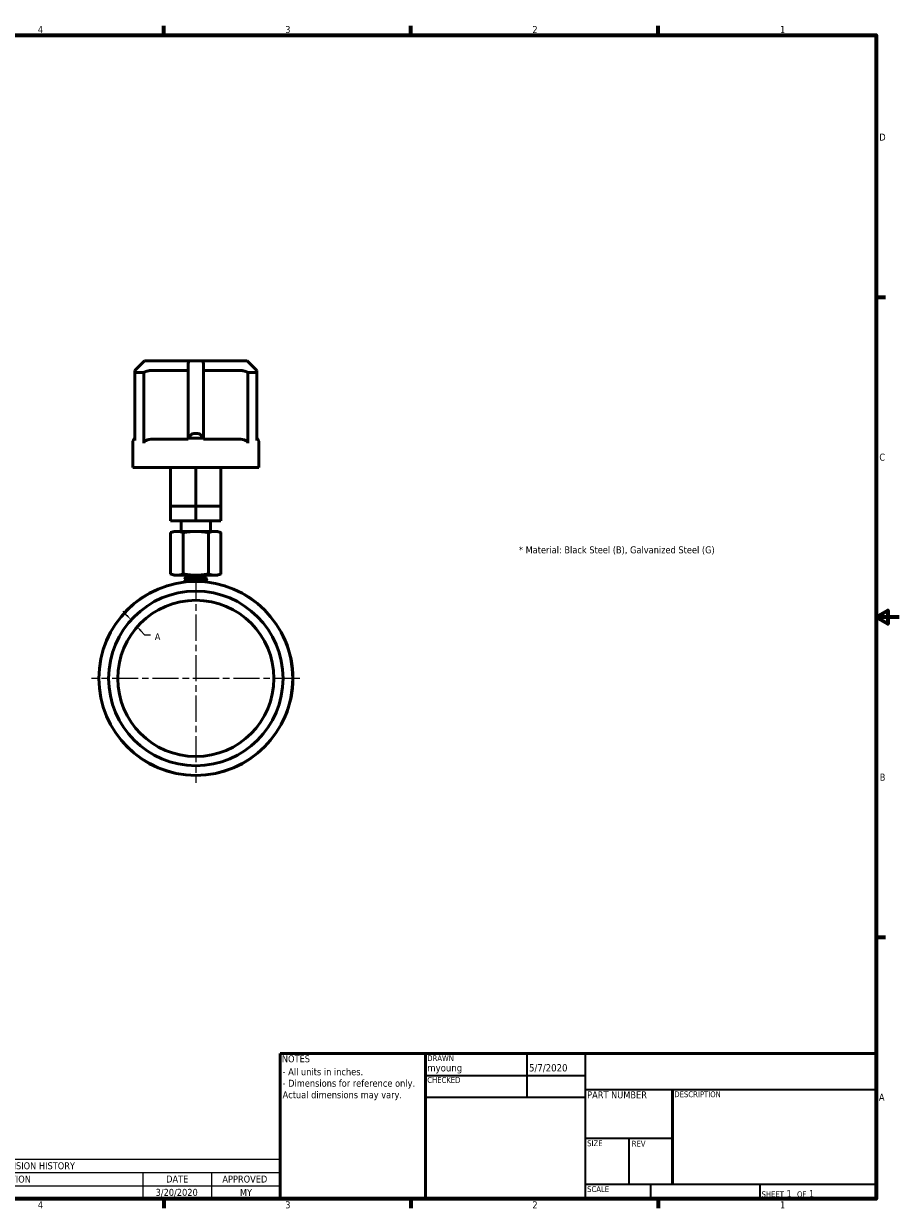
# Model space of a CAD drawing. Header units: inches. Extents: x 0.2 to 50.9, y 0.9 to 32.1.
# Tile 2 of 2: x 28.3 to 50.9, y 1.3 to 31.8. Entities that reach past the tile are written whole.
import ezdxf
from ezdxf.enums import TextEntityAlignment as Align

# ---------------------------------------------------------------- set-up
doc = ezdxf.new("R2010")
doc.units = ezdxf.units.IN
doc.header["$LTSCALE"] = 1.5
doc.header["$MEASUREMENT"] = 0
doc.linetypes.add('CHAIN', pattern=[0.7087, 0.4724, -0.0591, 0.1181, -0.0591])
for name, color, linetype, lineweight in [('Border (ANSI)', 7, 'Continuous', 70), ('Center Mark (ANSI)', 7, 'Continuous', 25), ('Dimension (ANSI)', 7, 'Continuous', 25), ('Symbol (ANSI)', 7, 'Continuous', 25), ('Title (ANSI)', 7, 'Continuous', 50), ('Visible (ANSI)', 7, 'Continuous', 50)]:
    doc.layers.add(name, color=color, linetype=linetype, lineweight=lineweight)
doc.styles.add('Note Text (ANSI)', font='tahoma.ttf')
doc.styles.get("Standard").update_dxf_attribs({"font": 'tahoma.ttf'})
doc.styles.add('Text Style38', font='tahoma.ttf')
doc.styles.add('Text Style39', font='tahoma.ttf')
doc.dimstyles.new('Default (ANSI)', dxfattribs={"dimscale": 1.5, "dimtxt": 0.12, "dimasz": 0.098425, "dimexe": 0.125, "dimexo": 0.0625, "dimgap": 0.031496, "dimtad": 0, "dimtih": 1, "dimtoh": 1, "dimrnd": 1e-08, "dimzin": 4, "dimdsep": 46, "dimtxsty": 'Note Text (ANSI)', "dimcen": 0.09, "dimdle": 0.393701, "dimclrd": 256, "dimclre": 256, "dimclrt": 256, "dimadec": 0, "dimazin": 1, "dimtfac": 1, "dimtofl": 0, "dimtmove": 0, "dimatfit": 3, "dimfxl": 1, "dimtolj": 1, "dimtzin": 4, "dimlwd": -1, "dimlwe": -1, "dimarcsym": 0})

# ---------------------------------------------------------------- blocks, each defined once
blk = doc.blocks.new('Borders Default Border')
at = {"layer": 'Border (ANSI)'}
for p, q in [((21.25, 21), (21.25, 21.16)), ((25.5, 21), (25.5, 21.16)), ((29.75, 21), (29.75, 21.16)), ((33.5, 16.5), (33.66, 16.5)), ((33.5, 5.5), (33.66, 5.5)), ((21.25, 1), (21.25, 0.84)), ((25.5, 1), (25.5, 0.84)), ((29.75, 1), (29.75, 0.84))]:
    blk.add_line(p, q, dxfattribs=at)
at = {"layer": 'Border (ANSI)', "flags": 128}
for points in [[(0.5, 1), (0.5, 21), (33.5, 21), (33.5, 1), (0.5, 1)], [(33.9, 11), (33.5, 11), (33.7, 11.115), (33.7, 10.885), (33.5, 11)]]:
    blk.add_lwpolyline(points, dxfattribs=at)
at = {"layer": 'Border (ANSI)', "char_height": 0.12, "attachment_point": 7, "style": 'Note Text (ANSI)'}
for s, insert in [('4', (19.083, 21.04)), ('3', (23.338, 21.037)), ('2', (27.589, 21.04)), ('1', (31.848, 21.04)), ('D', (33.556, 19.19)), ('C', (33.556, 13.688)), ('B', (33.563, 8.19)), ('A', (33.549, 2.69)), ('4', (19.083, 0.84)), ('3', (23.338, 0.837)), ('2', (27.589, 0.84)), ('1', (31.848, 0.84))]:
    blk.add_mtext(s, dxfattribs=dict(at, insert=insert))
blk = doc.blocks.new('Title Blocks ECS Standard w Comments')
at = {"layer": 'Title (ANSI)'}
for p, q in [((2.182, 4.756), (2.182, 7.256)), ((2.182, 7.256), (4.682, 7.256)), ((4.682, 7.256), (4.682, 4.756)), ((12.432, 7.256), (4.682, 7.256)), ((4.682, 7.256), (4.682, 4.756)), ((12.432, 4.756), (12.432, 7.256)), ((8.932, 6.636), (8.932, 5.006)), ((4.682, 4.756), (2.182, 4.756)), ((4.682, 4.756), (12.432, 4.756))]:
    blk.add_line(p, q, dxfattribs=at)
at = {"layer": 'Title (ANSI)', "lineweight": 35}
for p, q in [((6.432, 6.506), (6.432, 7.256)), ((7.432, 4.756), (7.432, 7.256)), ((4.682, 6.881), (7.432, 6.881)), ((7.432, 6.636), (12.432, 6.636)), ((4.682, 6.506), (7.432, 6.506)), ((8.932, 5.794), (7.432, 5.794)), ((8.182, 5.006), (8.182, 5.794)), ((12.432, 5.006), (7.432, 5.006)), ((8.552, 5.006), (8.552, 4.756)), ((10.432, 5.006), (10.432, 4.756))]:
    blk.add_line(p, q, dxfattribs=at)
at = {"layer": 'Title (ANSI)', "style": 'Text Style38'}
for s, p in [('DRAWN', (4.712, 7.226)), ('CHECKED', (4.712, 6.851)), ('DESCRIPTION', (8.962, 6.606)), ('SIZE', (7.462, 5.764)), ('REV', (8.229, 5.757)), ('SCALE', (7.462, 4.976))]:
    blk.add_text(s, height=0.1, dxfattribs=at).set_placement(p, align=Align.TOP_LEFT)
at = {"layer": 'Title (ANSI)', "char_height": 0.12, "style": 'Note Text (ANSI)'}
for s, insert, attachment_point in [('\\fTahoma|b0|i0;NOTES', (2.212, 7.226), 1), ('\\fTahoma|b0|i0;PART NUMBER', (7.462, 6.606), 1), ('\\fTahoma|b0|i0;\\H0.1000;SHEET\\fTahoma|b0|i0;\\H0.1200; 1  \\fTahoma|b0|i0;\\H0.1000;OF\\fTahoma|b0|i0;\\H0.1200; 1 ', (10.462, 4.786), 7)]:
    blk.add_mtext(s, dxfattribs=dict(at, insert=insert, attachment_point=attachment_point))
at = {"layer": 'Title (ANSI)', "lineweight": 30, "flags": 63}
for tag, p in [('COMPANY', (9.932, 6.946)), ('Sheet_Size', (7.807, 5.381)), ('REVISION_NUMBER', (8.557, 5.381))]:
    blk.add_attdef(tag, text='', height=0.24, dxfattribs=at).set_placement(p, align=Align.MIDDLE_CENTER)
for tag, height, p in [('COMMENTS', 0.12, (2.212, 7.006)), ('DESCRIPTION', 0.125, (8.962, 6.386))]:
    blk.add_attdef(tag, text='', height=height, dxfattribs=at).set_placement(p, align=Align.TOP_LEFT)
at = {"layer": 'Title (ANSI)', "style": 'Text Style39'}
for tag, p in [('AUTHOR', (4.712, 6.911)), ('CREATION_DATE', (6.462, 6.911)), ('CHECKED_BY', (4.712, 6.536)), ('CHECKED_DATE', (6.462, 6.536))]:
    blk.add_attdef(tag, text='', height=0.125, dxfattribs=at).set_placement(p, align=Align.BOTTOM_LEFT)
at = {"layer": 'Title (ANSI)', "lineweight": 30, "flags": 63}
blk.add_attdef('PART_NUMBER', text='', height=0.24, dxfattribs=at).set_placement((7.462, 6.223), align=Align.MIDDLE_LEFT)
blk.add_attdef('Initial_View_Scale', text='', height=0.12, dxfattribs=at).set_placement((8.522, 4.786), align=Align.BOTTOM_RIGHT)
blk = doc.blocks.new('REVISION HISTORY')
at = {"layer": 'Symbol (ANSI)'}
for p, q in [((14.953, 1.686), (23.25, 1.686)), ((14.953, 1.686), (14.953, 1.457)), ((23.25, 1.686), (23.25, 1.457)), ((14.953, 1.457), (23.25, 1.457)), ((14.953, 1.457), (14.953, 1.229)), ((16.134, 1.457), (16.134, 1.229)), ((20.888, 1.457), (20.888, 1.229)), ((22.069, 1.457), (22.069, 1.229)), ((23.25, 1.457), (23.25, 1.229)), ((14.953, 1.229), (23.25, 1.229)), ((14.953, 1.229), (14.953, 1)), ((16.134, 1.229), (16.134, 1)), ((20.888, 1.229), (20.888, 1)), ((22.069, 1.229), (22.069, 1)), ((23.25, 1.229), (23.25, 1)), ((14.953, 1), (23.25, 1))]:
    blk.add_line(p, q, dxfattribs=at)
at = {"layer": 'Symbol (ANSI)', "char_height": 0.12, "attachment_point": 7, "style": 'Note Text (ANSI)'}
for s, insert in [('REVISION HISTORY', (18.381, 1.509)), ('REV', (15.408, 1.283)), ('DESCRIPTION', (18.005, 1.28)), ('DATE', (21.29, 1.283)), ('APPROVED', (22.257, 1.28)), ('0', (15.505, 1.052)), ('3/20/2020', (21.108, 1.039)), ('MY', (22.559, 1.054))]:
    blk.add_mtext(s, dxfattribs=dict(at, insert=insert))
blk = doc.blocks.new('*D10')
at = {"layer": 'Defpoints', "color": 0, "transparency": 16777216}
for p in [(31.192, 16.59), (31.022, 16.437), (31.351, 16.414)]:
    blk.add_point(p, dxfattribs=at)
at = {"layer": 'Dimension (ANSI)', "transparency": 16777216}
for p, q in [((30.923, 16.546), (30.824, 16.656)), ((31.28, 16.151), (31.379, 16.042)), ((31.379, 16.042), (31.527, 16.042))]:
    blk.add_line(p, q, dxfattribs=at)
for points in [[(30.942, 16.563), (30.905, 16.53), (31.022, 16.437)], [(31.299, 16.168), (31.262, 16.135), (31.181, 16.261)]]:
    blk.add_solid(points, dxfattribs=at)
at = {"layer": 'Dimension (ANSI)', "transparency": 16777216, "insert": (31.574, 16.087), "char_height": 0.18, "attachment_point": 1, "style": 'Note Text (ANSI)'}
blk.add_mtext('\\A1; \\fTahoma|b0|i0;\\H0.1800;A\\P', dxfattribs=at)

msp = doc.modelspace()

# ---------------------------------------------------------------- linework, layer by layer
at = {"layer": 'Center Mark (ANSI)', "linetype": 'CHAIN', "ltscale": 0.952448}
for p, q in [((32.701, 17.608), (32.701, 12.233)), ((35.388, 14.921), (30.013, 14.921))]:
    msp.add_line(p, q, dxfattribs=at)
at = {"layer": 'Visible (ANSI)'}
for p, q in [((31.126, 22.861), (31.376, 23.111)), ((31.376, 23.111), (31.576, 23.111)), ((32.528, 23.111), (31.576, 23.111)), ((32.501, 22.861), (32.501, 23.011)), ((32.528, 23.111), (32.874, 23.111)), ((33.826, 23.111), (32.874, 23.111)), ((32.901, 23.011), (32.901, 22.861)), ((33.826, 23.111), (34.026, 23.111)), ((34.026, 23.111), (34.276, 22.861)), ((31.126, 22.861), (31.126, 22.811)), ((31.358, 22.811), (31.126, 22.811)), ((31.126, 22.811), (31.126, 21.056)), ((31.358, 20.986), (31.358, 22.811)), ((31.576, 22.861), (32.501, 22.861)), ((32.501, 22.861), (32.501, 21.086)), ((32.901, 22.861), (33.826, 22.861)), ((32.901, 21.086), (32.901, 22.861)), ((34.276, 22.811), (34.044, 22.811)), ((34.044, 22.811), (34.044, 20.986)), ((34.276, 22.811), (34.276, 22.861)), ((34.276, 21.057), (34.276, 22.811)), ((32.501, 21.086), (31.576, 21.086)), ((32.571, 21.111), (32.501, 21.111)), ((32.551, 21.136), (32.551, 21.111)), ((32.831, 21.111), (32.571, 21.111)), ((32.751, 21.236), (32.651, 21.236)), ((32.901, 21.111), (32.831, 21.111)), ((32.851, 21.136), (32.851, 21.111)), ((33.826, 21.086), (32.901, 21.086)), ((31.076, 20.361), (31.076, 21.011)), ((34.326, 20.361), (34.326, 21.011)), ((31.076, 20.361), (31.576, 20.361)), ((33.826, 20.361), (31.576, 20.361)), ((32.051, 20.361), (32.051, 19.361)), ((32.701, 20.361), (32.701, 19.361)), ((33.35, 20.361), (33.35, 19.361)), ((33.826, 20.361), (34.326, 20.361)), ((32.051, 19.361), (32.051, 18.986)), ((32.701, 19.361), (32.051, 19.361)), ((32.701, 19.361), (32.701, 18.986)), ((33.35, 19.361), (32.701, 19.361)), ((33.35, 19.361), (33.35, 18.986)), ((32.701, 18.986), (32.051, 18.986)), ((32.326, 18.986), (32.326, 18.711)), ((33.35, 18.986), (32.701, 18.986)), ((33.076, 18.986), (33.076, 18.711)), ((32.138, 18.711), (32.051, 18.679)), ((32.051, 17.613), (32.051, 18.679)), ((32.138, 18.711), (32.214, 18.711)), ((32.214, 18.711), (32.701, 18.711)), ((32.376, 17.613), (32.376, 18.679)), ((32.701, 18.711), (33.188, 18.711)), ((33.026, 17.613), (33.026, 18.679)), ((33.188, 18.711), (33.263, 18.711)), ((33.263, 18.711), (33.35, 18.679)), ((33.35, 17.613), (33.35, 18.679)), ((32.138, 17.581), (32.051, 17.613)), ((32.138, 17.581), (32.214, 17.581)), ((32.214, 17.581), (32.701, 17.581)), ((32.427, 17.511), (32.418, 17.503)), ((32.418, 17.503), (32.439, 17.503)), ((32.418, 17.499), (32.418, 17.503)), ((32.42, 17.444), (32.42, 17.451)), ((32.458, 17.542), (32.451, 17.535)), ((32.454, 17.533), (32.451, 17.535)), ((32.454, 17.534), (32.454, 17.527)), ((32.455, 17.478), (32.455, 17.471)), ((32.457, 17.423), (32.457, 17.416)), ((32.458, 17.542), (32.458, 17.581)), ((32.944, 17.542), (32.458, 17.542)), ((32.701, 17.581), (33.188, 17.581)), ((32.944, 17.542), (32.944, 17.581)), ((32.944, 17.542), (32.968, 17.518)), ((32.946, 17.45), (32.946, 17.443)), ((32.947, 17.506), (32.947, 17.499)), ((32.981, 17.416), (32.981, 17.423)), ((32.983, 17.471), (32.983, 17.478)), ((33.188, 17.581), (33.263, 17.581)), ((33.263, 17.581), (33.35, 17.613)), ((35.009, 15.895), (35.004, 15.893)), ((35.004, 13.949), (35.009, 13.947))]:
    msp.add_line(p, q, dxfattribs=at)
for radius in [2.5, 2.499, 2.25, 2.013]:
    msp.add_circle((32.701, 14.921), radius, dxfattribs=at)
for centre, radius, start, end in [((32.701, 23.011), 0.2, 150, 180), ((32.701, 23.011), 0.2, 0, 30), ((31.201, 21.011), 0.125, 126.8699, 180), ((32.651, 21.136), 0.1, 90, 180), ((32.751, 21.136), 0.1, 0, 90), ((34.201, 21.011), 0.125, 0, 53.1301), ((32.701, 14.921), 2.505, 337.1274, 22.8726)]:
    msp.add_arc(centre, radius, start, end, dxfattribs=at)
for points, weights in [([(31.358, 22.811), (31.473, 22.861), (31.576, 22.861)], [1, 1.05555555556, 1.05555555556]), ([(33.826, 22.861), (33.929, 22.861), (34.044, 22.811)], [1.05555555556, 1.05555555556, 1]), ([(32.051, 18.679), (32.138, 18.711), (32.214, 18.711)], [3.57900139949, 3.85583812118, 3.85583812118]), ([(32.214, 18.711), (32.289, 18.711), (32.376, 18.679)], [3.85583812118, 3.85583812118, 3.57900139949]), ([(32.376, 18.679), (32.55, 18.711), (32.701, 18.711)], [3.57900139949, 3.85583812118, 3.85583812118]), ([(32.701, 18.711), (32.852, 18.711), (33.026, 18.679)], [3.85583812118, 3.85583812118, 3.57900139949]), ([(33.026, 18.679), (33.113, 18.711), (33.188, 18.711)], [3.57900139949, 3.85583812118, 3.85583812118]), ([(33.188, 18.711), (33.263, 18.711), (33.35, 18.679)], [3.85583812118, 3.85583812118, 3.57900139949]), ([(32.214, 17.581), (32.138, 17.581), (32.051, 17.613)], [3.85583812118, 3.85583812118, 3.57900139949]), ([(32.376, 17.613), (32.289, 17.581), (32.214, 17.581)], [3.57900139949, 3.85583812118, 3.85583812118]), ([(32.701, 17.581), (32.55, 17.581), (32.376, 17.613)], [3.85583812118, 3.85583812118, 3.57900139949]), ([(33.026, 17.613), (32.852, 17.581), (32.701, 17.581)], [3.57900139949, 3.85583812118, 3.85583812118]), ([(33.188, 17.581), (33.113, 17.581), (33.026, 17.613)], [3.85583812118, 3.85583812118, 3.57900139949]), ([(33.35, 17.613), (33.263, 17.581), (33.188, 17.581)], [3.57900139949, 3.85583812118, 3.85583812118])]:
    msp.add_rational_spline(points, weights, degree=2, dxfattribs=at)
for points, knots in [([(31.358, 20.986), (31.358, 20.993), (31.36, 21.002), (31.366, 21.017), (31.373, 21.026), (31.389, 21.042), (31.403, 21.051), (31.463, 21.08), (31.524, 21.086), (31.576, 21.086)], [1.8778814, 1.8778814, 1.8778814, 1.8778814, 1.9330271, 1.9330271, 2.0024167, 2.0024167, 2.1111522, 2.1111522, 2.5038418, 2.5038418, 2.5038418, 2.5038418]), ([(33.826, 21.086), (33.877, 21.086), (33.939, 21.08), (33.998, 21.051), (34.013, 21.042), (34.029, 21.026), (34.036, 21.017), (34.042, 21.002), (34.044, 20.993), (34.044, 20.986)], [0, 0, 0, 0, 0.3926896, 0.3926896, 0.5014251, 0.5014251, 0.5708147, 0.5708147, 0.6259605, 0.6259605, 0.6259605, 0.6259605]), ([(32.419, 17.499), (32.419, 17.499), (32.419, 17.499), (32.418, 17.499), (32.418, 17.499), (32.419, 17.5), (32.42, 17.5), (32.426, 17.501), (32.432, 17.502), (32.439, 17.503)], [-0.3141455, -0.3141455, -0.3141455, -0.3141455, -0.3131313, -0.3131313, -0.2661507, -0.2661507, -0.144526, -0.144526, -0.000001, -0.000001, -0.000001, -0.000001]), ([(32.982, 17.479), (32.983, 17.479), (32.983, 17.479), (32.983, 17.478), (32.983, 17.478), (32.981, 17.477), (32.98, 17.477), (32.978, 17.477), (32.975, 17.476), (32.97, 17.476), (32.966, 17.475), (32.956, 17.475), (32.949, 17.474), (32.937, 17.473), (32.932, 17.473), (32.92, 17.472), (32.913, 17.472), (32.898, 17.471), (32.888, 17.471), (32.872, 17.47), (32.866, 17.47), (32.854, 17.47), (32.849, 17.469), (32.834, 17.469), (32.825, 17.469), (32.805, 17.468), (32.794, 17.468), (32.769, 17.467), (32.755, 17.466), (32.731, 17.466), (32.722, 17.465), (32.703, 17.465), (32.692, 17.464), (32.67, 17.464), (32.659, 17.463), (32.639, 17.463), (32.631, 17.462), (32.617, 17.462), (32.61, 17.462), (32.594, 17.461), (32.584, 17.461), (32.564, 17.46), (32.555, 17.46), (32.533, 17.459), (32.521, 17.458), (32.504, 17.458), (32.497, 17.457), (32.484, 17.457), (32.478, 17.456), (32.465, 17.456), (32.459, 17.455), (32.45, 17.455), (32.446, 17.455), (32.44, 17.454), (32.437, 17.454), (32.432, 17.453), (32.429, 17.453), (32.424, 17.452), (32.422, 17.452), (32.42, 17.451), (32.42, 17.451), (32.42, 17.451)], [-32.286776, -32.286776, -32.286776, -32.286776, -32.249995, -32.249995, -32.187117, -32.187117, -32.135041, -32.135041, -32.053947, -32.053947, -31.967547, -31.967547, -31.85682, -31.85682, -31.785174, -31.785174, -31.707029, -31.707029, -31.610358, -31.610358, -31.55148, -31.55148, -31.501968, -31.501968, -31.421178, -31.421178, -31.334727, -31.334727, -31.223841, -31.223841, -31.15256, -31.15256, -31.07434, -31.07434, -30.985893, -30.985893, -30.921825, -30.921825, -30.869662, -30.869662, -30.788878, -30.788878, -30.702367, -30.702367, -30.591237, -30.591237, -30.520649, -30.520649, -30.442277, -30.442277, -30.354329, -30.354329, -30.289748, -30.289748, -30.237615, -30.237615, -30.156836, -30.156836, -30.070283, -30.070283, -29.997984, -29.997984, -29.997984, -29.997984]), ([(32.42, 17.443), (32.42, 17.443), (32.42, 17.443), (32.42, 17.444), (32.42, 17.444), (32.421, 17.445), (32.423, 17.445), (32.428, 17.446), (32.431, 17.446), (32.438, 17.447), (32.442, 17.447), (32.45, 17.448), (32.453, 17.448), (32.461, 17.449), (32.467, 17.449), (32.48, 17.45), (32.487, 17.45), (32.504, 17.451), (32.513, 17.451), (32.528, 17.452), (32.533, 17.452), (32.548, 17.453), (32.557, 17.453), (32.576, 17.454), (32.586, 17.454), (32.608, 17.455), (32.62, 17.455), (32.639, 17.456), (32.646, 17.456), (32.675, 17.457), (32.696, 17.457), (32.73, 17.459), (32.742, 17.459), (32.761, 17.46), (32.768, 17.46), (32.784, 17.46), (32.792, 17.461), (32.812, 17.461), (32.822, 17.462), (32.841, 17.462), (32.85, 17.463), (32.866, 17.463), (32.872, 17.463), (32.89, 17.464), (32.9, 17.465), (32.918, 17.465), (32.925, 17.466), (32.938, 17.466), (32.943, 17.467), (32.952, 17.467), (32.955, 17.468), (32.961, 17.468), (32.965, 17.468), (32.971, 17.469), (32.974, 17.469), (32.979, 17.47), (32.98, 17.47), (32.982, 17.471), (32.983, 17.471), (32.983, 17.471), (32.983, 17.471), (32.983, 17.471)], [-4.813955, -4.813955, -4.813955, -4.813955, -4.803152, -4.803152, -4.739363, -4.739363, -4.630087, -4.630087, -4.542211, -4.542211, -4.461124, -4.461124, -4.407379, -4.407379, -4.327036, -4.327036, -4.240091, -4.240091, -4.145232, -4.145232, -4.091474, -4.091474, -4.010841, -4.010841, -3.923945, -3.923945, -3.828748, -3.828748, -3.774867, -3.774867, -3.609931, -3.609931, -3.517039, -3.517039, -3.463534, -3.463534, -3.392458, -3.392458, -3.307221, -3.307221, -3.225232, -3.225232, -3.164824, -3.164824, -3.05352, -3.05352, -2.966492, -2.966492, -2.88545, -2.88545, -2.831896, -2.831896, -2.762357, -2.762357, -2.675624, -2.675624, -2.594145, -2.594145, -2.532775, -2.532775, -2.528855, -2.528855, -2.528855, -2.528855]), ([(32.623, 17.538), (32.606, 17.536), (32.59, 17.535), (32.558, 17.532), (32.543, 17.53), (32.507, 17.527), (32.483, 17.524), (32.454, 17.519), (32.447, 17.518), (32.433, 17.515), (32.429, 17.513), (32.427, 17.511)], [-1.413001, -1.413001, -1.413001, -1.413001, -1.198235, -1.198235, -0.978665, -0.978665, -0.649899, -0.649899, -0.504747, -0.504747, -0.302226, -0.302226, -0.302226, -0.302226]), ([(32.439, 17.503), (32.45, 17.503), (32.465, 17.504), (32.5, 17.505), (32.521, 17.505), (32.574, 17.507), (32.607, 17.507), (32.676, 17.509), (32.712, 17.509), (32.765, 17.511), (32.782, 17.511), (32.815, 17.512), (32.831, 17.512), (32.86, 17.513), (32.874, 17.513), (32.912, 17.514), (32.932, 17.515), (32.959, 17.516), (32.967, 17.517), (32.968, 17.518), (32.968, 17.518), (32.968, 17.518)], [-4.31327, -4.31327, -4.31327, -4.31327, -4.097735, -4.097735, -3.884395, -3.884395, -3.612196, -3.612196, -3.342031, -3.342031, -3.202726, -3.202726, -3.06852, -3.06852, -2.931925, -2.931925, -2.667328, -2.667328, -2.406572, -2.406572, -2.369692, -2.369692, -2.369692, -2.369692]), ([(32.451, 17.535), (32.45, 17.535), (32.451, 17.536), (32.455, 17.536), (32.459, 17.537), (32.468, 17.537), (32.475, 17.538), (32.482, 17.538)], [-0.348168, -0.348168, -0.348168, -0.348168, -0.2379885, -0.2379885, -0.1202345, -0.1202345, 0, 0, 0, 0]), ([(32.454, 17.527), (32.455, 17.528), (32.458, 17.529), (32.473, 17.53), (32.491, 17.532), (32.539, 17.534), (32.569, 17.536), (32.609, 17.537), (32.616, 17.537), (32.623, 17.538)], [0.535614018, 0.535614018, 0.535614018, 0.535614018, 0.537417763, 0.537417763, 0.541118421, 0.541118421, 0.544819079, 0.544819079, 0.545578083, 0.545578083, 0.545578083, 0.545578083]), ([(32.454, 17.534), (32.454, 17.534), (32.457, 17.535), (32.468, 17.537), (32.474, 17.537), (32.482, 17.538)], [0.535091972, 0.535091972, 0.535091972, 0.535091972, 0.537417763, 0.537417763, 0.539179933, 0.539179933, 0.539179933, 0.539179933]), ([(32.455, 17.478), (32.455, 17.479), (32.461, 17.48), (32.485, 17.483), (32.506, 17.484), (32.559, 17.487), (32.591, 17.488), (32.66, 17.491), (32.697, 17.492), (32.769, 17.494), (32.804, 17.496), (32.865, 17.498), (32.891, 17.5), (32.929, 17.502), (32.942, 17.504), (32.946, 17.505), (32.947, 17.505), (32.947, 17.505)], [0.48245874, 0.48245874, 0.48245874, 0.48245874, 0.48560855, 0.48560855, 0.48930921, 0.48930921, 0.49300987, 0.49300987, 0.49671053, 0.49671053, 0.50041118, 0.50041118, 0.50411184, 0.50411184, 0.5078125, 0.5078125, 0.50825526, 0.50825526, 0.50825526, 0.50825526]), ([(32.456, 17.472), (32.457, 17.473), (32.463, 17.474), (32.485, 17.476), (32.506, 17.477), (32.559, 17.48), (32.591, 17.481), (32.66, 17.484), (32.697, 17.485), (32.769, 17.487), (32.804, 17.489), (32.865, 17.491), (32.891, 17.493), (32.929, 17.495), (32.942, 17.497), (32.947, 17.498), (32.947, 17.499), (32.947, 17.499)], [0.48298005, 0.48298005, 0.48298005, 0.48298005, 0.48560855, 0.48560855, 0.48930921, 0.48930921, 0.49300987, 0.49300987, 0.49671053, 0.49671053, 0.50041118, 0.50041118, 0.50411184, 0.50411184, 0.5078125, 0.5078125, 0.50877428, 0.50877428, 0.50877428, 0.50877428]), ([(32.457, 17.423), (32.457, 17.423), (32.457, 17.423), (32.458, 17.424), (32.467, 17.425), (32.5, 17.428), (32.523, 17.429), (32.581, 17.432), (32.614, 17.433), (32.684, 17.436), (32.721, 17.437), (32.792, 17.44), (32.825, 17.441), (32.881, 17.444), (32.905, 17.445), (32.935, 17.447), (32.943, 17.449), (32.945, 17.45)], [0.42983585, 0.42983585, 0.42983585, 0.42983585, 0.43009868, 0.43009868, 0.43379934, 0.43379934, 0.4375, 0.4375, 0.44120066, 0.44120066, 0.44490132, 0.44490132, 0.44860197, 0.44860197, 0.45230263, 0.45230263, 0.45562967, 0.45562967, 0.45562967, 0.45562967]), ([(32.457, 17.416), (32.459, 17.417), (32.468, 17.419), (32.5, 17.421), (32.523, 17.422), (32.581, 17.425), (32.614, 17.426), (32.684, 17.429), (32.721, 17.43), (32.792, 17.433), (32.825, 17.434), (32.881, 17.437), (32.905, 17.438), (32.937, 17.441), (32.945, 17.442), (32.946, 17.443), (32.946, 17.443), (32.946, 17.443)], [0.43035354, 0.43035354, 0.43035354, 0.43035354, 0.43379934, 0.43379934, 0.4375, 0.4375, 0.44120066, 0.44120066, 0.44490132, 0.44490132, 0.44860197, 0.44860197, 0.45230263, 0.45230263, 0.45600329, 0.45600329, 0.45614624, 0.45614624, 0.45614624, 0.45614624]), ([(32.623, 17.538), (32.606, 17.538), (32.59, 17.538), (32.56, 17.538), (32.545, 17.538), (32.507, 17.538), (32.492, 17.538), (32.482, 17.538)], [0.000001, 0.000001, 0.000001, 0.000001, 0.1360371, 0.1360371, 0.2725755, 0.2725755, 0.533289, 0.533289, 0.533289, 0.533289]), ([(32.981, 17.423), (32.981, 17.423), (32.981, 17.423), (32.981, 17.423), (32.981, 17.423), (32.98, 17.422), (32.979, 17.422), (32.974, 17.421), (32.972, 17.421), (32.965, 17.42), (32.961, 17.42), (32.954, 17.419), (32.951, 17.419), (32.943, 17.418), (32.937, 17.418), (32.925, 17.417), (32.918, 17.417), (32.901, 17.416), (32.89, 17.416), (32.878, 17.415), (32.876, 17.415), (32.874, 17.415)], [-27.7926733, -27.7926733, -27.7926733, -27.7926733, -27.7675712, -27.7675712, -27.7142667, -27.7142667, -27.6216566, -27.6216566, -27.53475, -27.53475, -27.4559441, -27.4559441, -27.4024873, -27.4024873, -27.3216613, -27.3216613, -27.2341547, -27.2341547, -27.1254304, -27.1254304, -27.1085994, -27.1085994, -27.1085994, -27.1085994]), ([(32.929, 17.41), (32.933, 17.411), (32.937, 17.411), (32.946, 17.411), (32.952, 17.412), (32.959, 17.412), (32.962, 17.413), (32.97, 17.413), (32.974, 17.414), (32.978, 17.415), (32.98, 17.415), (32.981, 17.416), (32.981, 17.416), (32.981, 17.416)], [-7.4595061, -7.4595061, -7.4595061, -7.4595061, -7.4046656, -7.4046656, -7.3208449, -7.3208449, -7.2598575, -7.2598575, -7.1509013, -7.1509013, -7.0625892, -7.0625892, -7.0176958, -7.0176958, -7.0176958, -7.0176958])]:
    msp.add_open_spline(points, degree=3, knots=knots, dxfattribs=at)
for points in [[(32.455, 17.478), (32.443, 17.485), (32.431, 17.492), (32.419, 17.499)], [(32.42, 17.451), (32.432, 17.458), (32.444, 17.465), (32.456, 17.472)], [(32.457, 17.422), (32.444, 17.429), (32.432, 17.436), (32.42, 17.443)], [(32.428, 17.512), (32.437, 17.517), (32.446, 17.522), (32.454, 17.527)], [(32.442, 17.407), (32.447, 17.41), (32.452, 17.413), (32.457, 17.416)], [(32.982, 17.471), (32.97, 17.464), (32.958, 17.457), (32.945, 17.45)], [(32.946, 17.444), (32.958, 17.437), (32.969, 17.43), (32.981, 17.423)], [(32.968, 17.518), (32.961, 17.513), (32.954, 17.509), (32.947, 17.505)], [(32.947, 17.499), (32.959, 17.492), (32.971, 17.486), (32.982, 17.479)], [(32.981, 17.415), (32.976, 17.413), (32.971, 17.41), (32.966, 17.407)]]:
    msp.add_open_spline(points, degree=3, dxfattribs=at)

# ---------------------------------------------------------------- block references
at = {"xscale": 1.5, "yscale": 1.5, "zscale": 1.5}
msp.add_blockref('Borders Default Border', (0, 0), dxfattribs=at)
msp.add_blockref('Title Blocks ECS Standard w Comments', (31.603, -5.634), dxfattribs=at).add_auto_attribs({'AUTHOR': 'myoung', 'CREATION_DATE': '5/7/2020'})
at = {"layer": 'Symbol (ANSI)', "xscale": 1.5, "yscale": 1.5, "zscale": 1.5}
msp.add_blockref('REVISION HISTORY', (0, 0), dxfattribs=at)

# ---------------------------------------------------------------- texts
at = {"layer": 'Symbol (ANSI)', "insert": (41.034, 18.325), "char_height": 0.18, "width": 5.53042, "attachment_point": 1, "style": 'Note Text (ANSI)'}
msp.add_mtext('\\fTahoma|b0|i0;* Material: Black Steel (B), Galvanized Steel (G)', dxfattribs=at)
at = {"layer": 'Symbol (ANSI)', "insert": (34.939, 4.871), "char_height": 0.18, "width": 3.74824, "attachment_point": 1, "line_spacing_factor": 0.987884, "style": 'Note Text (ANSI)'}
msp.add_mtext('\\fTahoma|b0|i0;- All units in inches.\\P\\fTahoma|b0|i0;- Dimensions for reference only.\\PActual dimensions may vary.', dxfattribs=at)

# ---------------------------------------------------------------- dimensions: what is measured, and where the dimension line sits
at = {"layer": 'Dimension (ANSI)'}
dim = msp.add_linear_dim(base=(31.022, 16.437), p1=(31.351, 16.414), p2=(31.192, 16.59), angle=312.1086, text=' \\fTahoma|b0|i0;\\H0.1800;A\\P', dimstyle='Default (ANSI)', override={"dimgap": 0.031496, "dimdec": 2, "dimse1": 1, "dimse2": 1, "dimtol": 0, "dimlim": 0, "dimtp": 0, "dimtm": 0, "dimtdec": 2, "dimatfit": 1, "dimtvp": -0.25}, dxfattribs=at)
dim.commit()
dim.dimension.update_dxf_attribs({"geometry": '*D10', "text_midpoint": (31.688, 16.042), "dimtype": 160})

doc.saveas('drawing.dxf')
